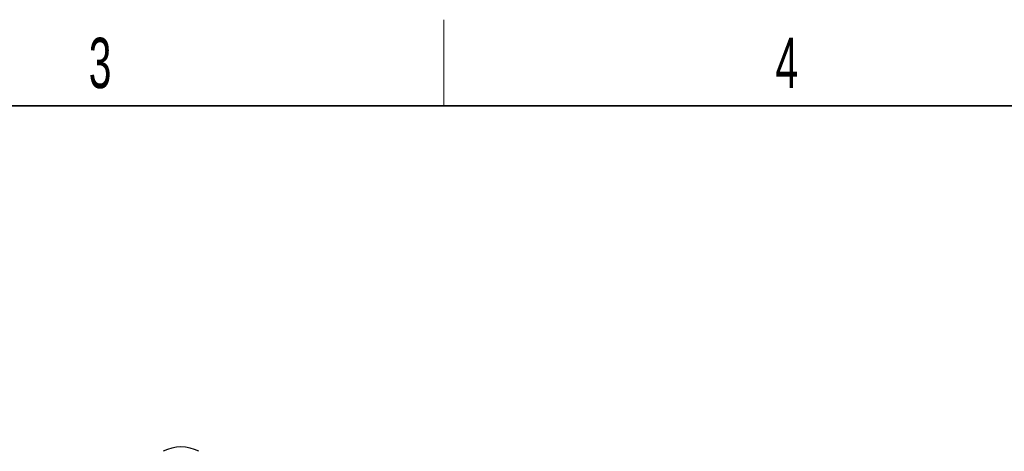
# Paper-space layout 'Blatt2' of a CAD drawing. Header units: millimetres. Extents: x 5 to 418, y 2 to 292.
# Tile 58 of 67: x 140 to 208, y 258 to 288. Entities that reach past the tile are written whole.
import ezdxf

# ---------------------------------------------------------------- set-up
doc = ezdxf.new("R2010")
doc.units = ezdxf.units.MM
doc.layers.add('SLD-0', color=7, linetype='Continuous')
doc.styles.add('SLDTEXTSTYLE1', font='TXT', dxfattribs={"width": 0.605})

psp = doc.layouts.new('Blatt2')

# ---------------------------------------------------------------- linework, layer by layer
at = {"color": 7, "linetype": 'Continuous', "lineweight": 25}
psp.add_arc((150.974, 256.1), 2.69, 62.60967, 117.39033, dxfattribs=at)
at = {"layer": 'SLD-0', "lineweight": 18}
psp.add_line((169.25, 282.5), (169.25, 288.5), dxfattribs=at)
at = {"layer": 'SLD-0', "lineweight": 35}
psp.add_line((408, 282.5), (26, 282.5), dxfattribs=at)

# ---------------------------------------------------------------- texts
at = {"layer": 'SLD-0', "char_height": 3.5, "attachment_point": 2, "style": 'SLDTEXTSTYLE1'}
for s, insert in [('3', (145.353, 287.243)), ('4', (193.103, 287.243))]:
    psp.add_mtext(s, dxfattribs=dict(at, insert=insert))

doc.saveas('drawing.dxf')
